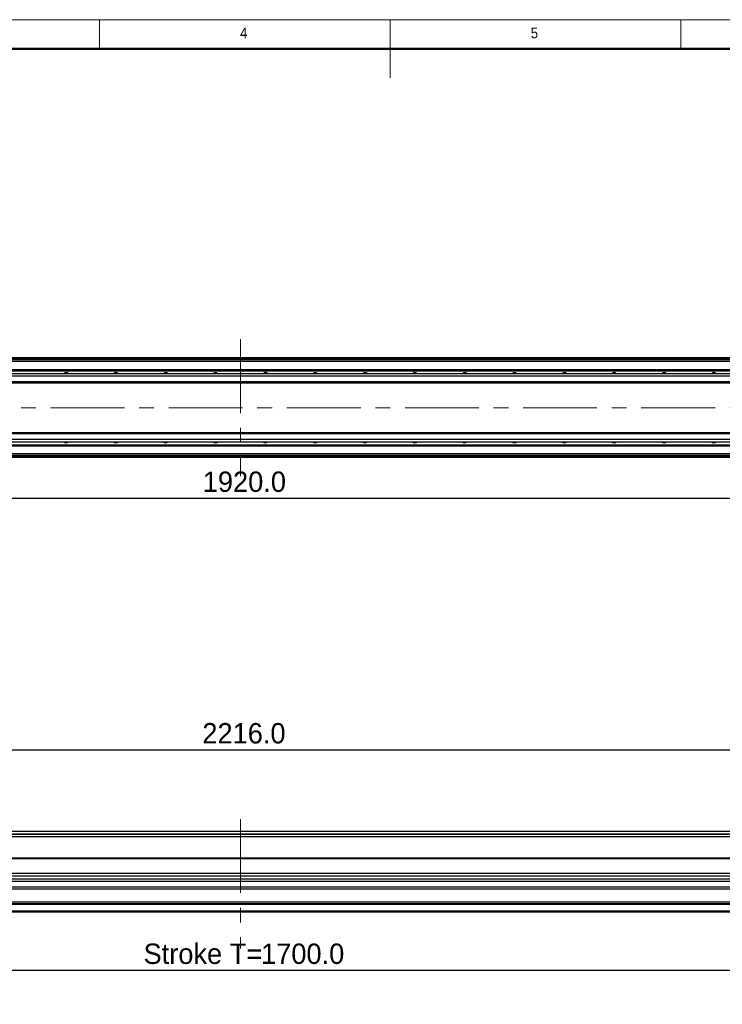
# Model space of a CAD drawing. Header units: millimetres. Extents: x 35 to 2924, y 35 to 2044.
# Tile 6 of 10: x 1024 to 1870, y 859 to 2044. Entities that reach past the tile are written whole.
import ezdxf

# ---------------------------------------------------------------- set-up
doc = ezdxf.new("R2010")
doc.units = ezdxf.units.MM
doc.header["$LTSCALE"] = 7
doc.linetypes.add('CENTERX2', pattern=[20.32, 12.7, -2.54, 2.54, -2.54])
doc.layers.add('DIMNS', color=7, linetype='Continuous')
doc.styles.add('SLDTEXTSTYLE1', font='Gothic.ttf', dxfattribs={"width": 0.913})
doc.styles.add('SLDTEXTSTYLE9', font='txt')
doc.dimstyles.new('SLDDIMSTYLE0', dxfattribs={"dimtxt": 24.5, "dimasz": 14, "dimexe": 0, "dimexo": 0.0625, "dimgap": 6.125, "dimtad": 2, "dimdec": 1, "dimrnd": 1e-09, "dimzin": 4, "dimdsep": 46, "dimtxsty": 'SLDTEXTSTYLE9', "dimsah": 1, "dimcen": 0.09, "dimadec": 0, "dimazin": 1, "dimtfac": 1, "dimtdec": 1, "dimtofl": 0, "dimtmove": 0, "dimatfit": 3, "dimfxl": 0, "dimfrac": 2, "dimtolj": 1, "dimtzin": 12, "dimarcsym": 0})

# ---------------------------------------------------------------- blocks, each defined once
blk = doc.blocks.new('_D')
at = {"layer": 'DIMNS'}
for p, q in [((181.7, 1046.3), (181.7, 1172.3)), ((181.7, 1165.3), (2397.7, 1165.3)), ((2397.7, 1046.3), (2397.7, 1172.3))]:
    blk.add_line(p, q, dxfattribs=at)
for points in [[(181.7, 1165.3), (195.7, 1163.2), (195.7, 1167.4)], [(2397.7, 1165.3), (2383.7, 1167.4), (2383.7, 1163.2)]]:
    blk.add_solid(points, dxfattribs=at)
at = {"layer": 'DIMNS', "insert": (1243.8, 1197.5), "char_height": 24.5, "attachment_point": 1, "style": 'SLDTEXTSTYLE9'}
blk.add_mtext('2216.0', dxfattribs=at)
blk = doc.blocks.new('_D_4')
at = {"layer": 'DIMNS'}
for p, q in [((423.2, 1029), (423.2, 892.9)), ((2123.2, 1025.5), (2123.2, 892.9)), ((423.2, 899.9), (2123.2, 899.9))]:
    blk.add_line(p, q, dxfattribs=at)
for points in [[(423.2, 899.9), (437.2, 897.8), (437.2, 902)], [(2123.2, 899.9), (2109.2, 902), (2109.2, 897.8)]]:
    blk.add_solid(points, dxfattribs=at)
at = {"layer": 'DIMNS', "char_height": 24.5, "attachment_point": 1, "style": 'SLDTEXTSTYLE9'}
for s, insert in [('Stroke T=', (1173, 932.1)), ('1700.0', (1314.5, 932.1))]:
    blk.add_mtext(s, dxfattribs=dict(at, insert=insert))
blk = doc.blocks.new('_D_35')
at = {"layer": 'DIMNS'}
for p, q in [((329.7, 1468.1), (2249.7, 1468.1)), ((329.7, 1467.1), (329.7, 1461.1)), ((2249.7, 1467.1), (2249.7, 1461.1))]:
    blk.add_line(p, q, dxfattribs=at)
for points in [[(329.7, 1468.1), (343.7, 1466), (343.7, 1470.2)], [(2249.7, 1468.1), (2235.7, 1470.2), (2235.7, 1466)]]:
    blk.add_solid(points, dxfattribs=at)
at = {"layer": 'DIMNS', "insert": (1244.3, 1500.2), "char_height": 24.5, "attachment_point": 1, "style": 'SLDTEXTSTYLE9'}
blk.add_mtext('1920.0', dxfattribs=at)

msp = doc.modelspace()

# ---------------------------------------------------------------- linework, layer by layer
at = {"color": 7, "linetype": 'Continuous', "lineweight": 18}
for p, q in [((2905, 2044), (35, 2044)), ((1120, 2009), (1120, 2044)), ((1470, 2044), (1470, 1974)), ((1820, 2009), (1820, 2044)), ((70, 2009), (2870, 2009))]:
    msp.add_line(p, q, dxfattribs=at)
at = {"color": 7, "linetype": 'Continuous', "lineweight": 50}
msp.add_line((2870, 2009), (70, 2009), dxfattribs=at)
at = {"color": 7, "linetype": 'Continuous', "lineweight": 25}
for p, q in [((2181.69, 1636.98), (397.69, 1636.98)), ((397.69, 1636.78), (2181.69, 1636.78)), ((397.69, 1636.58), (2181.69, 1636.58)), ((397.69, 1636.48), (2181.69, 1636.48)), ((2181.69, 1634.49), (397.69, 1634.49)), ((2365.19, 1617.98), (214.69, 1617.98)), ((2365.69, 1614.98), (214.69, 1614.98)), ((424.69, 1622.99), (2154.69, 1622.99)), ((424.69, 1622.7), (2154.69, 1622.7)), ((424.69, 1621.8), (2154.69, 1621.8)), ((424.69, 1621.5), (2154.69, 1621.5)), ((2365.69, 1607.98), (214.69, 1607.98)), ((214.69, 1606.98), (2365.69, 1606.98)), ((2365.69, 1546.98), (214.69, 1546.98)), ((214.69, 1545.98), (2365.69, 1545.98)), ((214.69, 1538.98), (2365.69, 1538.98)), ((214.69, 1535.98), (2365.19, 1535.98)), ((424.69, 1532.46), (2154.69, 1532.46)), ((424.69, 1532.17), (2154.69, 1532.17)), ((424.69, 1531.27), (2154.69, 1531.27)), ((424.69, 1530.98), (2154.69, 1530.98)), ((2151.19, 1519.48), (430.19, 1519.48)), ((2151.19, 1516.98), (430.19, 1516.98)), ((214.69, 1067.28), (2365.69, 1067.28)), ((430.19, 1060.78), (2151.19, 1060.78)), ((2123.19, 1034.93), (339.69, 1034.93)), ((2385.69, 1009.56), (193.69, 1009.56)), ((2209.69, 1016.48), (369.69, 1016.48)), ((2209.69, 1013.08), (369.69, 1013.08)), ((2385.69, 1006.96), (193.69, 1006.96)), ((2385.69, 1000.03), (193.69, 1000.03)), ((2385.69, 997.43), (193.69, 997.43)), ((2385.69, 981.93), (193.69, 981.93)), ((2385.69, 979.93), (193.69, 979.93)), ((2385.69, 978.93), (193.69, 978.93)), ((2385.69, 970.93), (193.69, 970.93)), ((2385.69, 969.93), (193.69, 969.93))]:
    msp.add_line(p, q, dxfattribs=at)
at = {"color": 8, "linetype": 'Continuous', "lineweight": 25}
for p, q in [((2181.69, 1635.98), (397.69, 1635.98)), ((2154.69, 1632.49), (424.69, 1632.49)), ((2154.69, 1521.48), (424.69, 1521.48)), ((2151.19, 1517.98), (430.19, 1517.98)), ((424.69, 1064.28), (2154.69, 1064.28)), ((424.69, 1063.78), (2154.69, 1063.78)), ((2123.69, 1033.93), (339.69, 1033.93))]:
    msp.add_line(p, q, dxfattribs=at)
at = {"color": 7, "linetype": 'Continuous', "lineweight": 25}
for centre, start, end in [((1079.69, 1615.49), 41.71072, 138.28928), ((1139.69, 1615.49), 41.71072, 138.28928), ((1199.69, 1615.49), 41.71072, 138.28928), ((1259.69, 1615.49), 41.71072, 138.28928), ((1319.69, 1615.49), 41.71072, 138.28928), ((1379.69, 1615.49), 41.71072, 138.28928), ((1439.69, 1615.49), 41.71072, 138.28928), ((1499.69, 1615.49), 41.71072, 138.28928), ((1559.69, 1615.49), 41.71072, 138.28928), ((1619.69, 1615.49), 41.71072, 138.28928), ((1679.69, 1615.49), 41.71072, 138.28928), ((1739.69, 1615.49), 41.71072, 138.28928), ((1799.69, 1615.49), 41.71072, 138.28928), ((1859.69, 1615.49), 41.71072, 138.28928), ((1079.69, 1538.48), 221.71072, 318.28928), ((1139.69, 1538.48), 221.71072, 318.28928), ((1199.69, 1538.48), 221.71072, 318.28928), ((1259.69, 1538.48), 221.71072, 318.28928), ((1319.69, 1538.48), 221.71072, 318.28928), ((1379.69, 1538.48), 221.71072, 318.28928), ((1439.69, 1538.48), 221.71072, 318.28928), ((1499.69, 1538.48), 221.71072, 318.28928), ((1559.69, 1538.48), 221.71072, 318.28928), ((1619.69, 1538.48), 221.71072, 318.28928), ((1679.69, 1538.48), 221.71072, 318.28928), ((1739.69, 1538.48), 221.71072, 318.28928), ((1799.69, 1538.48), 221.71072, 318.28928), ((1859.69, 1538.48), 221.71072, 318.28928)]:
    msp.add_arc(centre, 3.75, start, end, dxfattribs=at)
at = {"layer": 'DIMNS', "linetype": 'CENTERX2', "lineweight": 18}
for p, q in [((1289.69, 1659.43), (1289.69, 1494.53)), ((2430.14, 1576.98), (149.24, 1576.98)), ((1289.69, 1081.88), (1289.69, 926.28))]:
    msp.add_line(p, q, dxfattribs=at)

# ---------------------------------------------------------------- texts
at = {"color": 7, "linetype": 'Continuous', "lineweight": 0, "char_height": 12.96, "attachment_point": 1, "style": 'SLDTEXTSTYLE1'}
for s, insert in [('4', (1289.17, 2034.52)), ('5', (1639.17, 2034.52))]:
    msp.add_mtext(s, dxfattribs=dict(at, insert=insert))

# ---------------------------------------------------------------- dimensions: what is measured, and where the dimension line sits
at = {"layer": 'DIMNS'}
for base, p1, p2, picture, middle in [((2249.69, 1468.09), (329.69, 1476.03), (2249.69, 1476.03), '_D_35', (1292.2, 1468.09)), ((2397.69, 1165.31), (181.69, 1037.43), (2397.69, 1037.43), '_D', (1291.65, 1165.31))]:
    dim = msp.add_linear_dim(base=base, p1=p1, p2=p2, dimstyle='SLDDIMSTYLE0', dxfattribs=at)
    dim.commit()
    dim.dimension.update_dxf_attribs({"geometry": picture, "text_midpoint": middle, "dimtype": 160})
dim = msp.add_linear_dim(base=(2123.19, 899.93), p1=(423.19, 1037.93), p2=(2123.19, 1034.43), text='Stroke T=<>', dimstyle='SLDDIMSTYLE0', dxfattribs=at)
dim.commit()
dim.dimension.update_dxf_attribs({"geometry": '_D_4', "text_midpoint": (1291.65, 899.93), "dimtype": 160})

doc.saveas('drawing.dxf')
